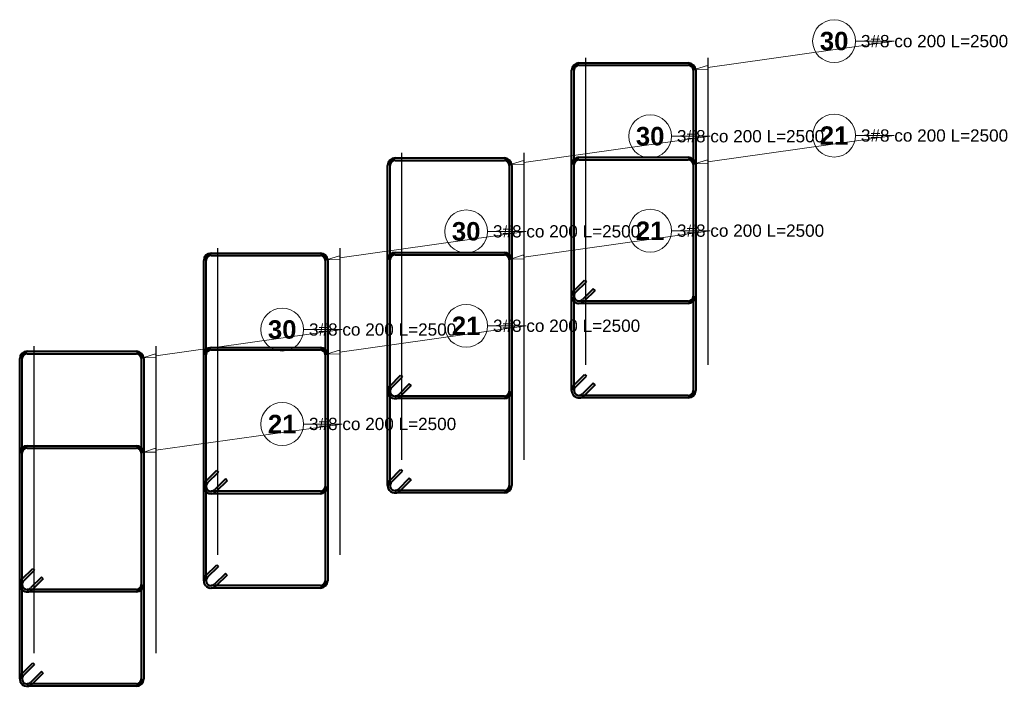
# Model space of a CAD drawing. Extents: x 40861 to 114399, y -71497 to -5875.
# Tile 40 of 45: x 95691 to 98902, y -8047 to -5875. Entities that reach past the tile are written whole.
import ezdxf

# ---------------------------------------------------------------- set-up
doc = ezdxf.new("R2010")
doc.units = 0
doc.header["$LTSCALE"] = 10
doc.header["$MEASUREMENT"] = 0
doc.layers.add('RCAD_kształt pręta', color=7, linetype='Continuous')
doc.layers.add('RCAD_opis kształtu pręta', color=7, linetype='Continuous')
doc.styles.add('style1', font='arial.ttf')
doc.styles.add('style3', font='arialbd.ttf')

msp = doc.modelspace()

# ---------------------------------------------------------------- hatches: boundary and pattern name
at = {"layer": 'RCAD_kształt pręta', "lineweight": 40, "true_color": 0x919191}
h = msp.add_hatch(color=252, dxfattribs=at)
edge = h.paths.add_edge_path(flags=0)
edge.add_line((97515.17915, -6015.2342), (97515.17915, -6023.2342))
edge.add_arc((97515.17915, -6039.2342), 16, 90, 180)
edge.add_line((97499.17915, -6039.2342), (97491.17915, -6039.2342))
edge.add_arc((97515.17915, -6039.2342), 24, 450, 540, ccw=False)
for points in [[(97515.17915, -6023.2342), (97515.17915, -6015.2342), (97871.72245, -6015.2342), (97871.72245, -6023.2342)], [(97499.17915, -6775.40975), (97491.17915, -6775.40975), (97491.17915, -6039.2342), (97499.17915, -6039.2342)], [(97887.72245, -6039.2342), (97895.72245, -6039.2342), (97895.72245, -6775.40975), (97887.72245, -6775.40975)], [(96915.17915, -6333.2342), (96915.17915, -6325.2342), (97271.72245, -6325.2342), (97271.72245, -6333.2342)], [(97515.17915, -6330.92253), (97515.17915, -6322.92253), (97871.72245, -6322.92253), (97871.72245, -6330.92253)], [(96899.17915, -7085.40975), (96891.17915, -7085.40975), (96891.17915, -6349.2342), (96899.17915, -6349.2342)], [(97287.72245, -6349.2342), (97295.72245, -6349.2342), (97295.72245, -7085.40975), (97287.72245, -7085.40975)], [(97499.17915, -7083.09808), (97491.17915, -7083.09808), (97491.17915, -6346.92253), (97499.17915, -6346.92253)], [(97887.72245, -6346.92253), (97895.72245, -6346.92253), (97895.72245, -7083.09808), (97887.72245, -7083.09808)], [(96315.17915, -6643.2342), (96315.17915, -6635.2342), (96671.72245, -6635.2342), (96671.72245, -6643.2342)], [(96915.17915, -6640.92253), (96915.17915, -6632.92253), (97271.72245, -6632.92253), (97271.72245, -6640.92253)], [(96299.17915, -7395.40975), (96291.17915, -7395.40975), (96291.17915, -6659.2342), (96299.17915, -6659.2342)], [(96687.72245, -6659.2342), (96695.72245, -6659.2342), (96695.72245, -7395.40975), (96687.72245, -7395.40975)], [(96899.17915, -7393.09808), (96891.17915, -7393.09808), (96891.17915, -6656.92253), (96899.17915, -6656.92253)], [(97287.72245, -6656.92253), (97295.72245, -6656.92253), (97295.72245, -7393.09808), (97287.72245, -7393.09808)], [(97503.86544, -6764.09604), (97498.20858, -6758.43919), (97533.56392, -6723.08385), (97539.22078, -6728.7407)], [(97561.84819, -6751.36812), (97567.50505, -6757.02497), (97532.14971, -6792.38031), (97526.49285, -6786.72346)], [(97871.72245, -6791.40975), (97871.72245, -6799.40975), (97515.17915, -6799.40975), (97515.17915, -6791.40975)], [(95715.17915, -6963.2342), (95715.17915, -6955.2342), (96071.72245, -6955.2342), (96071.72245, -6963.2342)], [(96299.17915, -7703.09808), (96291.17915, -7703.09808), (96291.17915, -6966.92253), (96299.17915, -6966.92253)], [(96315.17915, -6950.92253), (96315.17915, -6942.92253), (96671.72245, -6942.92253), (96671.72245, -6950.92253)], [(96687.72245, -6966.92253), (96695.72245, -6966.92253), (96695.72245, -7703.09808), (96687.72245, -7703.09808)], [(95699.17915, -7715.40975), (95691.17915, -7715.40975), (95691.17915, -6979.2342), (95699.17915, -6979.2342)], [(96087.72245, -6979.2342), (96095.72245, -6979.2342), (96095.72245, -7715.40975), (96087.72245, -7715.40975)], [(97503.86544, -7071.78437), (97498.20858, -7066.12752), (97533.56392, -7030.77218), (97539.22078, -7036.42903)], [(96903.86544, -7074.09604), (96898.20858, -7068.43919), (96933.56392, -7033.08385), (96939.22078, -7038.7407)], [(96961.84819, -7061.36812), (96967.50505, -7067.02497), (96932.14971, -7102.38031), (96926.49285, -7096.72346)], [(97561.84819, -7059.05645), (97567.50505, -7064.7133), (97532.14971, -7100.06864), (97526.49285, -7094.41179)], [(97271.72245, -7101.40975), (97271.72245, -7109.40975), (96915.17915, -7109.40975), (96915.17915, -7101.40975)], [(97871.72245, -7099.09808), (97871.72245, -7107.09808), (97515.17915, -7107.09808), (97515.17915, -7099.09808)], [(95699.17915, -8023.09808), (95691.17915, -8023.09808), (95691.17915, -7286.92253), (95699.17915, -7286.92253)], [(95715.17915, -7270.92253), (95715.17915, -7262.92253), (96071.72245, -7262.92253), (96071.72245, -7270.92253)], [(96087.72245, -7286.92253), (96095.72245, -7286.92253), (96095.72245, -8023.09808), (96087.72245, -8023.09808)], [(96303.86544, -7384.09604), (96298.20858, -7378.43919), (96333.56392, -7343.08385), (96339.22078, -7348.7407)], [(96903.86544, -7381.78437), (96898.20858, -7376.12752), (96933.56392, -7340.77218), (96939.22078, -7346.42903)], [(96361.84819, -7371.36812), (96367.50505, -7377.02497), (96332.14971, -7412.38031), (96326.49285, -7406.72346)], [(96961.84819, -7369.05645), (96967.50505, -7374.7133), (96932.14971, -7410.06864), (96926.49285, -7404.41179)], [(96671.72245, -7411.40975), (96671.72245, -7419.40975), (96315.17915, -7419.40975), (96315.17915, -7411.40975)], [(97271.72245, -7409.09808), (97271.72245, -7417.09808), (96915.17915, -7417.09808), (96915.17915, -7409.09808)], [(95703.86544, -7704.09604), (95698.20858, -7698.43919), (95733.56392, -7663.08385), (95739.22078, -7668.7407)], [(96303.86544, -7691.78437), (96298.20858, -7686.12752), (96333.56392, -7650.77218), (96339.22078, -7656.42903)], [(95761.84819, -7691.36812), (95767.50505, -7697.02497), (95732.14971, -7732.38031), (95726.49285, -7726.72346)], [(96361.84819, -7679.05645), (96367.50505, -7684.7133), (96332.14971, -7720.06864), (96326.49285, -7714.41179)], [(96071.72245, -7731.40975), (96071.72245, -7739.40975), (95715.17915, -7739.40975), (95715.17915, -7731.40975)], [(96671.72245, -7719.09808), (96671.72245, -7727.09808), (96315.17915, -7727.09808), (96315.17915, -7719.09808)], [(95703.86544, -8011.78437), (95698.20858, -8006.12752), (95733.56392, -7970.77218), (95739.22078, -7976.42903)], [(95761.84819, -7999.05645), (95767.50505, -8004.7133), (95732.14971, -8040.06864), (95726.49285, -8034.41179)], [(96071.72245, -8039.09808), (96071.72245, -8047.09808), (95715.17915, -8047.09808), (95715.17915, -8039.09808)]]:
    msp.add_hatch(color=252, dxfattribs=at).paths.add_polyline_path(points, flags=0)
h = msp.add_hatch(color=252, dxfattribs=at)
edge = h.paths.add_edge_path(flags=0)
edge.add_line((97895.72245, -6039.2342), (97887.72245, -6039.2342))
edge.add_arc((97871.72245, -6039.2342), 16, 0, 90)
edge.add_line((97871.72245, -6023.2342), (97871.72245, -6015.2342))
edge.add_arc((97871.72245, -6039.2342), 24, 360, 450, ccw=False)
h = msp.add_hatch(color=252, dxfattribs=at)
edge = h.paths.add_edge_path(flags=0)
edge.add_line((96915.17915, -6325.2342), (96915.17915, -6333.2342))
edge.add_arc((96915.17915, -6349.2342), 16, 90, 180)
edge.add_line((96899.17915, -6349.2342), (96891.17915, -6349.2342))
edge.add_arc((96915.17915, -6349.2342), 24, 450, 540, ccw=False)
h = msp.add_hatch(color=252, dxfattribs=at)
edge = h.paths.add_edge_path(flags=0)
edge.add_line((97295.72245, -6349.2342), (97287.72245, -6349.2342))
edge.add_arc((97271.72245, -6349.2342), 16, 0, 90)
edge.add_line((97271.72245, -6333.2342), (97271.72245, -6325.2342))
edge.add_arc((97271.72245, -6349.2342), 24, 360, 450, ccw=False)
h = msp.add_hatch(color=252, dxfattribs=at)
edge = h.paths.add_edge_path(flags=0)
edge.add_line((97515.17915, -6322.92253), (97515.17915, -6330.92253))
edge.add_arc((97515.17915, -6346.92253), 16, 90, 180)
edge.add_line((97499.17915, -6346.92253), (97491.17915, -6346.92253))
edge.add_arc((97515.17915, -6346.92253), 24, 450, 540, ccw=False)
h = msp.add_hatch(color=252, dxfattribs=at)
edge = h.paths.add_edge_path(flags=0)
edge.add_line((97895.72245, -6346.92253), (97887.72245, -6346.92253))
edge.add_arc((97871.72245, -6346.92253), 16, 0, 90)
edge.add_line((97871.72245, -6330.92253), (97871.72245, -6322.92253))
edge.add_arc((97871.72245, -6346.92253), 24, 360, 450, ccw=False)
h = msp.add_hatch(color=252, dxfattribs=at)
edge = h.paths.add_edge_path(flags=0)
edge.add_line((96315.17915, -6635.2342), (96315.17915, -6643.2342))
edge.add_arc((96315.17915, -6659.2342), 16, 90, 180)
edge.add_line((96299.17915, -6659.2342), (96291.17915, -6659.2342))
edge.add_arc((96315.17915, -6659.2342), 24, 450, 540, ccw=False)
h = msp.add_hatch(color=252, dxfattribs=at)
edge = h.paths.add_edge_path(flags=0)
edge.add_line((96695.72245, -6659.2342), (96687.72245, -6659.2342))
edge.add_arc((96671.72245, -6659.2342), 16, 0, 90)
edge.add_line((96671.72245, -6643.2342), (96671.72245, -6635.2342))
edge.add_arc((96671.72245, -6659.2342), 24, 360, 450, ccw=False)
h = msp.add_hatch(color=252, dxfattribs=at)
edge = h.paths.add_edge_path(flags=0)
edge.add_line((96915.17915, -6632.92253), (96915.17915, -6640.92253))
edge.add_arc((96915.17915, -6656.92253), 16, 90, 180)
edge.add_line((96899.17915, -6656.92253), (96891.17915, -6656.92253))
edge.add_arc((96915.17915, -6656.92253), 24, 450, 540, ccw=False)
h = msp.add_hatch(color=252, dxfattribs=at)
edge = h.paths.add_edge_path(flags=0)
edge.add_line((97295.72245, -6656.92253), (97287.72245, -6656.92253))
edge.add_arc((97271.72245, -6656.92253), 16, 0, 90)
edge.add_line((97271.72245, -6640.92253), (97271.72245, -6632.92253))
edge.add_arc((97271.72245, -6656.92253), 24, 360, 450, ccw=False)
h = msp.add_hatch(color=252, dxfattribs=at)
edge = h.paths.add_edge_path(flags=0)
edge.add_line((97498.20858, -6758.43919), (97503.86544, -6764.09604))
edge.add_arc((97515.17915, -6775.40975), 16, -225, -90)
edge.add_line((97515.17915, -6791.40975), (97515.17915, -6799.40975))
edge.add_arc((97515.17915, -6775.40975), 24, 135, 270, ccw=False)
h = msp.add_hatch(color=252, dxfattribs=at)
edge = h.paths.add_edge_path(flags=0)
edge.add_line((97491.17915, -6775.40975), (97499.17915, -6775.40975))
edge.add_arc((97515.17915, -6775.40975), 16, -180, -45)
edge.add_line((97526.49285, -6786.72346), (97532.14971, -6792.38031))
edge.add_arc((97515.17915, -6775.40975), 24, 180, 315, ccw=False)
h = msp.add_hatch(color=252, dxfattribs=at)
edge = h.paths.add_edge_path(flags=0)
edge.add_line((97871.72245, -6799.40975), (97871.72245, -6791.40975))
edge.add_arc((97871.72245, -6775.40975), 16, -90, 0)
edge.add_line((97887.72245, -6775.40975), (97895.72245, -6775.40975))
edge.add_arc((97871.72245, -6775.40975), 24, 270, 360, ccw=False)
h = msp.add_hatch(color=252, dxfattribs=at)
edge = h.paths.add_edge_path(flags=0)
edge.add_line((95715.17915, -6955.2342), (95715.17915, -6963.2342))
edge.add_arc((95715.17915, -6979.2342), 16, 90, 180)
edge.add_line((95699.17915, -6979.2342), (95691.17915, -6979.2342))
edge.add_arc((95715.17915, -6979.2342), 24, 450, 540, ccw=False)
h = msp.add_hatch(color=252, dxfattribs=at)
edge = h.paths.add_edge_path(flags=0)
edge.add_line((96095.72245, -6979.2342), (96087.72245, -6979.2342))
edge.add_arc((96071.72245, -6979.2342), 16, 0, 90)
edge.add_line((96071.72245, -6963.2342), (96071.72245, -6955.2342))
edge.add_arc((96071.72245, -6979.2342), 24, 360, 450, ccw=False)
h = msp.add_hatch(color=252, dxfattribs=at)
edge = h.paths.add_edge_path(flags=0)
edge.add_line((96315.17915, -6942.92253), (96315.17915, -6950.92253))
edge.add_arc((96315.17915, -6966.92253), 16, 90, 180)
edge.add_line((96299.17915, -6966.92253), (96291.17915, -6966.92253))
edge.add_arc((96315.17915, -6966.92253), 24, 450, 540, ccw=False)
h = msp.add_hatch(color=252, dxfattribs=at)
edge = h.paths.add_edge_path(flags=0)
edge.add_line((96695.72245, -6966.92253), (96687.72245, -6966.92253))
edge.add_arc((96671.72245, -6966.92253), 16, 0, 90)
edge.add_line((96671.72245, -6950.92253), (96671.72245, -6942.92253))
edge.add_arc((96671.72245, -6966.92253), 24, 360, 450, ccw=False)
h = msp.add_hatch(color=252, dxfattribs=at)
edge = h.paths.add_edge_path(flags=0)
edge.add_line((96898.20858, -7068.43919), (96903.86544, -7074.09604))
edge.add_arc((96915.17915, -7085.40975), 16, -225, -90)
edge.add_line((96915.17915, -7101.40975), (96915.17915, -7109.40975))
edge.add_arc((96915.17915, -7085.40975), 24, 135, 270, ccw=False)
h = msp.add_hatch(color=252, dxfattribs=at)
edge = h.paths.add_edge_path(flags=0)
edge.add_line((96891.17915, -7085.40975), (96899.17915, -7085.40975))
edge.add_arc((96915.17915, -7085.40975), 16, -180, -45)
edge.add_line((96926.49285, -7096.72346), (96932.14971, -7102.38031))
edge.add_arc((96915.17915, -7085.40975), 24, 180, 315, ccw=False)
h = msp.add_hatch(color=252, dxfattribs=at)
edge = h.paths.add_edge_path(flags=0)
edge.add_line((97271.72245, -7109.40975), (97271.72245, -7101.40975))
edge.add_arc((97271.72245, -7085.40975), 16, -90, 0)
edge.add_line((97287.72245, -7085.40975), (97295.72245, -7085.40975))
edge.add_arc((97271.72245, -7085.40975), 24, 270, 360, ccw=False)
h = msp.add_hatch(color=252, dxfattribs=at)
edge = h.paths.add_edge_path(flags=0)
edge.add_line((97498.20858, -7066.12752), (97503.86544, -7071.78437))
edge.add_arc((97515.17915, -7083.09808), 16, -225, -90)
edge.add_line((97515.17915, -7099.09808), (97515.17915, -7107.09808))
edge.add_arc((97515.17915, -7083.09808), 24, 135, 270, ccw=False)
h = msp.add_hatch(color=252, dxfattribs=at)
edge = h.paths.add_edge_path(flags=0)
edge.add_line((97491.17915, -7083.09808), (97499.17915, -7083.09808))
edge.add_arc((97515.17915, -7083.09808), 16, -180, -45)
edge.add_line((97526.49285, -7094.41179), (97532.14971, -7100.06864))
edge.add_arc((97515.17915, -7083.09808), 24, 180, 315, ccw=False)
h = msp.add_hatch(color=252, dxfattribs=at)
edge = h.paths.add_edge_path(flags=0)
edge.add_line((97871.72245, -7107.09808), (97871.72245, -7099.09808))
edge.add_arc((97871.72245, -7083.09808), 16, -90, 0)
edge.add_line((97887.72245, -7083.09808), (97895.72245, -7083.09808))
edge.add_arc((97871.72245, -7083.09808), 24, 270, 360, ccw=False)
h = msp.add_hatch(color=252, dxfattribs=at)
edge = h.paths.add_edge_path(flags=0)
edge.add_line((95715.17915, -7262.92253), (95715.17915, -7270.92253))
edge.add_arc((95715.17915, -7286.92253), 16, 90, 180)
edge.add_line((95699.17915, -7286.92253), (95691.17915, -7286.92253))
edge.add_arc((95715.17915, -7286.92253), 24, 450, 540, ccw=False)
h = msp.add_hatch(color=252, dxfattribs=at)
edge = h.paths.add_edge_path(flags=0)
edge.add_line((96095.72245, -7286.92253), (96087.72245, -7286.92253))
edge.add_arc((96071.72245, -7286.92253), 16, 0, 90)
edge.add_line((96071.72245, -7270.92253), (96071.72245, -7262.92253))
edge.add_arc((96071.72245, -7286.92253), 24, 360, 450, ccw=False)
h = msp.add_hatch(color=252, dxfattribs=at)
edge = h.paths.add_edge_path(flags=0)
edge.add_line((96298.20858, -7378.43919), (96303.86544, -7384.09604))
edge.add_arc((96315.17915, -7395.40975), 16, -225, -90)
edge.add_line((96315.17915, -7411.40975), (96315.17915, -7419.40975))
edge.add_arc((96315.17915, -7395.40975), 24, 135, 270, ccw=False)
h = msp.add_hatch(color=252, dxfattribs=at)
edge = h.paths.add_edge_path(flags=0)
edge.add_line((96898.20858, -7376.12752), (96903.86544, -7381.78437))
edge.add_arc((96915.17915, -7393.09808), 16, -225, -90)
edge.add_line((96915.17915, -7409.09808), (96915.17915, -7417.09808))
edge.add_arc((96915.17915, -7393.09808), 24, 135, 270, ccw=False)
h = msp.add_hatch(color=252, dxfattribs=at)
edge = h.paths.add_edge_path(flags=0)
edge.add_line((96291.17915, -7395.40975), (96299.17915, -7395.40975))
edge.add_arc((96315.17915, -7395.40975), 16, -180, -45)
edge.add_line((96326.49285, -7406.72346), (96332.14971, -7412.38031))
edge.add_arc((96315.17915, -7395.40975), 24, 180, 315, ccw=False)
h = msp.add_hatch(color=252, dxfattribs=at)
edge = h.paths.add_edge_path(flags=0)
edge.add_line((96671.72245, -7419.40975), (96671.72245, -7411.40975))
edge.add_arc((96671.72245, -7395.40975), 16, -90, 0)
edge.add_line((96687.72245, -7395.40975), (96695.72245, -7395.40975))
edge.add_arc((96671.72245, -7395.40975), 24, 270, 360, ccw=False)
h = msp.add_hatch(color=252, dxfattribs=at)
edge = h.paths.add_edge_path(flags=0)
edge.add_line((96891.17915, -7393.09808), (96899.17915, -7393.09808))
edge.add_arc((96915.17915, -7393.09808), 16, -180, -45)
edge.add_line((96926.49285, -7404.41179), (96932.14971, -7410.06864))
edge.add_arc((96915.17915, -7393.09808), 24, 180, 315, ccw=False)
h = msp.add_hatch(color=252, dxfattribs=at)
edge = h.paths.add_edge_path(flags=0)
edge.add_line((97271.72245, -7417.09808), (97271.72245, -7409.09808))
edge.add_arc((97271.72245, -7393.09808), 16, -90, 0)
edge.add_line((97287.72245, -7393.09808), (97295.72245, -7393.09808))
edge.add_arc((97271.72245, -7393.09808), 24, 270, 360, ccw=False)
h = msp.add_hatch(color=252, dxfattribs=at)
edge = h.paths.add_edge_path(flags=0)
edge.add_line((95698.20858, -7698.43919), (95703.86544, -7704.09604))
edge.add_arc((95715.17915, -7715.40975), 16, -225, -90)
edge.add_line((95715.17915, -7731.40975), (95715.17915, -7739.40975))
edge.add_arc((95715.17915, -7715.40975), 24, 135, 270, ccw=False)
h = msp.add_hatch(color=252, dxfattribs=at)
edge = h.paths.add_edge_path(flags=0)
edge.add_line((96298.20858, -7686.12752), (96303.86544, -7691.78437))
edge.add_arc((96315.17915, -7703.09808), 16, -225, -90)
edge.add_line((96315.17915, -7719.09808), (96315.17915, -7727.09808))
edge.add_arc((96315.17915, -7703.09808), 24, 135, 270, ccw=False)
h = msp.add_hatch(color=252, dxfattribs=at)
edge = h.paths.add_edge_path(flags=0)
edge.add_line((96291.17915, -7703.09808), (96299.17915, -7703.09808))
edge.add_arc((96315.17915, -7703.09808), 16, -180, -45)
edge.add_line((96326.49285, -7714.41179), (96332.14971, -7720.06864))
edge.add_arc((96315.17915, -7703.09808), 24, 180, 315, ccw=False)
h = msp.add_hatch(color=252, dxfattribs=at)
edge = h.paths.add_edge_path(flags=0)
edge.add_line((96671.72245, -7727.09808), (96671.72245, -7719.09808))
edge.add_arc((96671.72245, -7703.09808), 16, -90, 0)
edge.add_line((96687.72245, -7703.09808), (96695.72245, -7703.09808))
edge.add_arc((96671.72245, -7703.09808), 24, 270, 360, ccw=False)
h = msp.add_hatch(color=252, dxfattribs=at)
edge = h.paths.add_edge_path(flags=0)
edge.add_line((95691.17915, -7715.40975), (95699.17915, -7715.40975))
edge.add_arc((95715.17915, -7715.40975), 16, -180, -45)
edge.add_line((95726.49285, -7726.72346), (95732.14971, -7732.38031))
edge.add_arc((95715.17915, -7715.40975), 24, 180, 315, ccw=False)
h = msp.add_hatch(color=252, dxfattribs=at)
edge = h.paths.add_edge_path(flags=0)
edge.add_line((96071.72245, -7739.40975), (96071.72245, -7731.40975))
edge.add_arc((96071.72245, -7715.40975), 16, -90, 0)
edge.add_line((96087.72245, -7715.40975), (96095.72245, -7715.40975))
edge.add_arc((96071.72245, -7715.40975), 24, 270, 360, ccw=False)
h = msp.add_hatch(color=252, dxfattribs=at)
edge = h.paths.add_edge_path(flags=0)
edge.add_line((95698.20858, -8006.12752), (95703.86544, -8011.78437))
edge.add_arc((95715.17915, -8023.09808), 16, -225, -90)
edge.add_line((95715.17915, -8039.09808), (95715.17915, -8047.09808))
edge.add_arc((95715.17915, -8023.09808), 24, 135, 270, ccw=False)
h = msp.add_hatch(color=252, dxfattribs=at)
edge = h.paths.add_edge_path(flags=0)
edge.add_line((95691.17915, -8023.09808), (95699.17915, -8023.09808))
edge.add_arc((95715.17915, -8023.09808), 16, -180, -45)
edge.add_line((95726.49285, -8034.41179), (95732.14971, -8040.06864))
edge.add_arc((95715.17915, -8023.09808), 24, 180, 315, ccw=False)
h = msp.add_hatch(color=252, dxfattribs=at)
edge = h.paths.add_edge_path(flags=0)
edge.add_line((96071.72245, -8047.09808), (96071.72245, -8039.09808))
edge.add_arc((96071.72245, -8023.09808), 16, -90, 0)
edge.add_line((96087.72245, -8023.09808), (96095.72245, -8023.09808))
edge.add_arc((96071.72245, -8023.09808), 24, 270, 360, ccw=False)

# ---------------------------------------------------------------- linework, layer by layer
for points in [[(97536.76419, -5998.9265), (97536.76419, -6998.9265)], [(97936.76419, -6998.9265), (97936.76419, -5998.9265)], [(96936.76419, -6308.9265), (96936.76419, -7308.9265)], [(97336.76419, -7308.9265), (97336.76419, -6308.9265)], [(96336.76419, -6618.9265), (96336.76419, -7618.9265)], [(96736.76419, -7618.9265), (96736.76419, -6618.9265)], [(95736.76419, -6938.9265), (95736.76419, -7938.9265)], [(96136.76419, -7938.9265), (96136.76419, -6938.9265)]]:
    msp.add_lwpolyline(points)
at = {"layer": 'RCAD_kształt pręta', "color": 4, "lineweight": 40}
for p, q in [((97515.17915, -6015.2342), (97871.72245, -6015.2342)), ((97515.17915, -6023.2342), (97871.72245, -6023.2342)), ((97491.17915, -6775.40975), (97491.17915, -6039.2342)), ((97499.17915, -6775.40975), (97499.17915, -6039.2342)), ((97887.72245, -6039.2342), (97887.72245, -6775.40975)), ((97895.72245, -6039.2342), (97895.72245, -6775.40975)), ((96915.17915, -6325.2342), (97271.72245, -6325.2342)), ((97515.17915, -6322.92253), (97871.72245, -6322.92253)), ((96891.17915, -7085.40975), (96891.17915, -6349.2342)), ((96899.17915, -7085.40975), (96899.17915, -6349.2342)), ((96915.17915, -6333.2342), (97271.72245, -6333.2342)), ((97287.72245, -6349.2342), (97287.72245, -7085.40975)), ((97295.72245, -6349.2342), (97295.72245, -7085.40975)), ((97491.17915, -7083.09808), (97491.17915, -6346.92253)), ((97499.17915, -7083.09808), (97499.17915, -6346.92253)), ((97515.17915, -6330.92253), (97871.72245, -6330.92253)), ((97887.72245, -6346.92253), (97887.72245, -7083.09808)), ((97895.72245, -6346.92253), (97895.72245, -7083.09808)), ((96315.17915, -6635.2342), (96671.72245, -6635.2342)), ((96315.17915, -6643.2342), (96671.72245, -6643.2342)), ((96915.17915, -6632.92253), (97271.72245, -6632.92253)), ((96915.17915, -6640.92253), (97271.72245, -6640.92253)), ((96291.17915, -7395.40975), (96291.17915, -6659.2342)), ((96299.17915, -7395.40975), (96299.17915, -6659.2342)), ((96687.72245, -6659.2342), (96687.72245, -7395.40975)), ((96695.72245, -6659.2342), (96695.72245, -7395.40975)), ((96891.17915, -7393.09808), (96891.17915, -6656.92253)), ((96899.17915, -7393.09808), (96899.17915, -6656.92253)), ((97287.72245, -6656.92253), (97287.72245, -7393.09808)), ((97295.72245, -6656.92253), (97295.72245, -7393.09808)), ((97498.20858, -6758.43919), (97533.56392, -6723.08385)), ((97503.86544, -6764.09604), (97539.22078, -6728.7407)), ((97533.56392, -6723.08385), (97539.22078, -6728.7407)), ((97561.84819, -6751.36812), (97526.49285, -6786.72346)), ((97567.50505, -6757.02497), (97532.14971, -6792.38031)), ((97567.50505, -6757.02497), (97561.84819, -6751.36812)), ((97871.72245, -6791.40975), (97515.17915, -6791.40975)), ((97871.72245, -6799.40975), (97515.17915, -6799.40975)), ((95715.17915, -6955.2342), (96071.72245, -6955.2342)), ((95715.17915, -6963.2342), (96071.72245, -6963.2342)), ((96291.17915, -7703.09808), (96291.17915, -6966.92253)), ((96299.17915, -7703.09808), (96299.17915, -6966.92253)), ((96315.17915, -6942.92253), (96671.72245, -6942.92253)), ((96315.17915, -6950.92253), (96671.72245, -6950.92253)), ((96687.72245, -6966.92253), (96687.72245, -7703.09808)), ((96695.72245, -6966.92253), (96695.72245, -7703.09808)), ((95691.17915, -7715.40975), (95691.17915, -6979.2342)), ((95699.17915, -7715.40975), (95699.17915, -6979.2342)), ((96087.72245, -6979.2342), (96087.72245, -7715.40975)), ((96095.72245, -6979.2342), (96095.72245, -7715.40975)), ((97498.20858, -7066.12752), (97533.56392, -7030.77218)), ((97533.56392, -7030.77218), (97539.22078, -7036.42903)), ((96898.20858, -7068.43919), (96933.56392, -7033.08385)), ((96903.86544, -7074.09604), (96939.22078, -7038.7407)), ((96961.84819, -7061.36812), (96926.49285, -7096.72346)), ((96933.56392, -7033.08385), (96939.22078, -7038.7407)), ((96967.50505, -7067.02497), (96961.84819, -7061.36812)), ((97503.86544, -7071.78437), (97539.22078, -7036.42903)), ((97561.84819, -7059.05645), (97526.49285, -7094.41179)), ((97567.50505, -7064.7133), (97561.84819, -7059.05645)), ((96967.50505, -7067.02497), (96932.14971, -7102.38031)), ((97567.50505, -7064.7133), (97532.14971, -7100.06864)), ((97271.72245, -7101.40975), (96915.17915, -7101.40975)), ((97271.72245, -7109.40975), (96915.17915, -7109.40975)), ((97871.72245, -7099.09808), (97515.17915, -7099.09808)), ((97871.72245, -7107.09808), (97515.17915, -7107.09808)), ((95691.17915, -8023.09808), (95691.17915, -7286.92253)), ((95699.17915, -8023.09808), (95699.17915, -7286.92253)), ((95715.17915, -7262.92253), (96071.72245, -7262.92253)), ((95715.17915, -7270.92253), (96071.72245, -7270.92253)), ((96087.72245, -7286.92253), (96087.72245, -8023.09808)), ((96095.72245, -7286.92253), (96095.72245, -8023.09808)), ((96298.20858, -7378.43919), (96333.56392, -7343.08385)), ((96303.86544, -7384.09604), (96339.22078, -7348.7407)), ((96333.56392, -7343.08385), (96339.22078, -7348.7407)), ((96898.20858, -7376.12752), (96933.56392, -7340.77218)), ((96903.86544, -7381.78437), (96939.22078, -7346.42903)), ((96933.56392, -7340.77218), (96939.22078, -7346.42903)), ((96361.84819, -7371.36812), (96326.49285, -7406.72346)), ((96367.50505, -7377.02497), (96332.14971, -7412.38031)), ((96367.50505, -7377.02497), (96361.84819, -7371.36812)), ((96961.84819, -7369.05645), (96926.49285, -7404.41179)), ((96967.50505, -7374.7133), (96932.14971, -7410.06864)), ((96967.50505, -7374.7133), (96961.84819, -7369.05645)), ((96671.72245, -7411.40975), (96315.17915, -7411.40975)), ((97271.72245, -7409.09808), (96915.17915, -7409.09808)), ((97271.72245, -7417.09808), (96915.17915, -7417.09808)), ((96671.72245, -7419.40975), (96315.17915, -7419.40975)), ((95698.20858, -7698.43919), (95733.56392, -7663.08385)), ((95703.86544, -7704.09604), (95739.22078, -7668.7407)), ((95733.56392, -7663.08385), (95739.22078, -7668.7407)), ((96298.20858, -7686.12752), (96333.56392, -7650.77218)), ((96303.86544, -7691.78437), (96339.22078, -7656.42903)), ((96333.56392, -7650.77218), (96339.22078, -7656.42903)), ((95761.84819, -7691.36812), (95726.49285, -7726.72346)), ((95767.50505, -7697.02497), (95732.14971, -7732.38031)), ((95767.50505, -7697.02497), (95761.84819, -7691.36812)), ((96361.84819, -7679.05645), (96326.49285, -7714.41179)), ((96367.50505, -7684.7133), (96332.14971, -7720.06864)), ((96367.50505, -7684.7133), (96361.84819, -7679.05645)), ((96071.72245, -7731.40975), (95715.17915, -7731.40975)), ((96671.72245, -7719.09808), (96315.17915, -7719.09808)), ((96671.72245, -7727.09808), (96315.17915, -7727.09808)), ((96071.72245, -7739.40975), (95715.17915, -7739.40975)), ((95698.20858, -8006.12752), (95733.56392, -7970.77218)), ((95703.86544, -8011.78437), (95739.22078, -7976.42903)), ((95733.56392, -7970.77218), (95739.22078, -7976.42903)), ((95761.84819, -7999.05645), (95726.49285, -8034.41179)), ((95767.50505, -8004.7133), (95732.14971, -8040.06864)), ((95767.50505, -8004.7133), (95761.84819, -7999.05645)), ((96071.72245, -8039.09808), (95715.17915, -8039.09808)), ((96071.72245, -8047.09808), (95715.17915, -8047.09808))]:
    msp.add_line(p, q, dxfattribs=at)
for centre, radius, start, end in [((97515.17915, -6039.2342), 24, 90, 180), ((97515.17915, -6039.2342), 16, 90, 180), ((97871.72245, -6039.2342), 24, 0, 90), ((97871.72245, -6039.2342), 16, 0, 90), ((96915.17915, -6349.2342), 24, 90, 180), ((97271.72245, -6349.2342), 24, 0, 90), ((97515.17915, -6346.92253), 24, 90, 180), ((97871.72245, -6346.92253), 24, 0, 90), ((96915.17915, -6349.2342), 16, 90, 180), ((97271.72245, -6349.2342), 16, 0, 90), ((97515.17915, -6346.92253), 16, 90, 180), ((97871.72245, -6346.92253), 16, 0, 90), ((96315.17915, -6659.2342), 24, 90, 180), ((96315.17915, -6659.2342), 16, 90, 180), ((96671.72245, -6659.2342), 24, 0, 90), ((96671.72245, -6659.2342), 16, 0, 90), ((96915.17915, -6656.92253), 24, 90, 180), ((96915.17915, -6656.92253), 16, 90, 180), ((97271.72245, -6656.92253), 24, 0, 90), ((97271.72245, -6656.92253), 16, 0, 90), ((97515.17915, -6775.40975), 24, 135, 270), ((97515.17915, -6775.40975), 24, 180, 315), ((97515.17915, -6775.40975), 16, 135, 270), ((97515.17915, -6775.40975), 16, 180, 315), ((97871.72245, -6775.40975), 16, 270, 0), ((97871.72245, -6775.40975), 24, 270, 0), ((95715.17915, -6979.2342), 24, 90, 180), ((95715.17915, -6979.2342), 16, 90, 180), ((96071.72245, -6979.2342), 24, 0, 90), ((96071.72245, -6979.2342), 16, 0, 90), ((96315.17915, -6966.92253), 24, 90, 180), ((96315.17915, -6966.92253), 16, 90, 180), ((96671.72245, -6966.92253), 24, 0, 90), ((96671.72245, -6966.92253), 16, 0, 90), ((96915.17915, -7085.40975), 24, 135, 270), ((96915.17915, -7085.40975), 24, 180, 315), ((96915.17915, -7085.40975), 16, 135, 270), ((96915.17915, -7085.40975), 16, 180, 315), ((97271.72245, -7085.40975), 16, 270, 0), ((97271.72245, -7085.40975), 24, 270, 0), ((97515.17915, -7083.09808), 24, 135, 270), ((97515.17915, -7083.09808), 24, 180, 315), ((97515.17915, -7083.09808), 16, 135, 270), ((97515.17915, -7083.09808), 16, 180, 315), ((97871.72245, -7083.09808), 16, 270, 0), ((97871.72245, -7083.09808), 24, 270, 0), ((95715.17915, -7286.92253), 24, 90, 180), ((95715.17915, -7286.92253), 16, 90, 180), ((96071.72245, -7286.92253), 24, 0, 90), ((96071.72245, -7286.92253), 16, 0, 90), ((96315.17915, -7395.40975), 24, 135, 270), ((96315.17915, -7395.40975), 16, 135, 270), ((96915.17915, -7393.09808), 24, 135, 270), ((96915.17915, -7393.09808), 16, 135, 270), ((96315.17915, -7395.40975), 24, 180, 315), ((96315.17915, -7395.40975), 16, 180, 315), ((96671.72245, -7395.40975), 16, 270, 0), ((96671.72245, -7395.40975), 24, 270, 0), ((96915.17915, -7393.09808), 24, 180, 315), ((96915.17915, -7393.09808), 16, 180, 315), ((97271.72245, -7393.09808), 16, 270, 0), ((97271.72245, -7393.09808), 24, 270, 0), ((95715.17915, -7715.40975), 24, 135, 270), ((95715.17915, -7715.40975), 16, 135, 270), ((96315.17915, -7703.09808), 24, 135, 270), ((96315.17915, -7703.09808), 24, 180, 315), ((96315.17915, -7703.09808), 16, 135, 270), ((96315.17915, -7703.09808), 16, 180, 315), ((96671.72245, -7703.09808), 16, 270, 0), ((96671.72245, -7703.09808), 24, 270, 0), ((95715.17915, -7715.40975), 24, 180, 315), ((95715.17915, -7715.40975), 16, 180, 315), ((96071.72245, -7715.40975), 16, 270, 0), ((96071.72245, -7715.40975), 24, 270, 0), ((95715.17915, -8023.09808), 24, 135, 270), ((95715.17915, -8023.09808), 24, 180, 315), ((95715.17915, -8023.09808), 16, 135, 270), ((95715.17915, -8023.09808), 16, 180, 315), ((96071.72245, -8023.09808), 16, 270, 0), ((96071.72245, -8023.09808), 24, 270, 0)]:
    msp.add_arc(centre, radius, start, end, dxfattribs=at)
at = {"layer": 'RCAD_opis kształtu pręta', "color": 8, "lineweight": 0}
for p, q in [((98543.00551, -5944.60951), (97935.09593, -6030.30102)), ((98543.00551, -5944.60951), (98417.23917, -5944.60951)), ((97895.48751, -6035.88426), (97934.16539, -6023.69961)), ((97936.02647, -6036.90242), (97895.48751, -6035.88426)), ((97936.02647, -6036.90242), (97934.16539, -6023.69961)), ((97943.00551, -6254.60951), (97335.09593, -6340.30102)), ((97943.00551, -6254.60951), (97817.23917, -6254.60951)), ((98543.00551, -6252.29784), (97935.09593, -6337.98934)), ((98543.00551, -6252.29784), (98417.23917, -6252.29784)), ((97295.48751, -6345.88426), (97334.16539, -6333.69961)), ((97336.02647, -6346.90242), (97295.48751, -6345.88426)), ((97336.02647, -6346.90242), (97334.16539, -6333.69961)), ((97895.48751, -6343.57259), (97934.16539, -6331.38794)), ((97936.02647, -6344.59075), (97895.48751, -6343.57259)), ((97936.02647, -6344.59075), (97934.16539, -6331.38794)), ((97343.00551, -6564.60951), (96735.09593, -6650.30102)), ((97343.00551, -6564.60951), (97217.23917, -6564.60951)), ((97943.00551, -6562.29784), (97335.09593, -6647.98934)), ((97943.00551, -6562.29784), (97817.23917, -6562.29784)), ((96695.48751, -6655.88426), (96734.16539, -6643.69961)), ((96736.02647, -6656.90242), (96734.16539, -6643.69961)), ((97295.48751, -6653.57259), (97334.16539, -6641.38794)), ((97336.02647, -6654.59075), (97334.16539, -6641.38794)), ((96736.02647, -6656.90242), (96695.48751, -6655.88426)), ((97336.02647, -6654.59075), (97295.48751, -6653.57259)), ((96743.00551, -6884.60951), (96135.09593, -6970.30102)), ((96743.00551, -6884.60951), (96617.23917, -6884.60951)), ((97343.00551, -6872.29784), (96735.09593, -6957.98934)), ((97343.00551, -6872.29784), (97217.23917, -6872.29784)), ((96095.48751, -6975.88426), (96134.16539, -6963.69961)), ((96136.02647, -6976.90242), (96134.16539, -6963.69961)), ((96695.48751, -6963.57259), (96734.16539, -6951.38794)), ((96736.02647, -6964.59075), (96695.48751, -6963.57259)), ((96736.02647, -6964.59075), (96734.16539, -6951.38794)), ((96136.02647, -6976.90242), (96095.48751, -6975.88426)), ((96743.00551, -7192.29784), (96135.09593, -7277.98934)), ((96743.00551, -7192.29784), (96617.23917, -7192.29784)), ((96095.48751, -7283.57259), (96134.16539, -7271.38794)), ((96136.02647, -7284.59075), (96095.48751, -7283.57259)), ((96136.02647, -7284.59075), (96134.16539, -7271.38794))]:
    msp.add_line(p, q, dxfattribs=at)
for centre in [(98347.23917, -5944.60951), (97747.23917, -6254.60951), (98347.23917, -6252.29784), (97147.23917, -6564.60951), (97747.23917, -6562.29784), (97147.23917, -6872.29784), (96547.23917, -6884.60951), (96547.23917, -7192.29784)]:
    msp.add_circle(centre, 70, dxfattribs=at)

# ---------------------------------------------------------------- texts
at = {"layer": 'RCAD_opis kształtu pręta', "color": 1, "lineweight": 40, "attachment_point": 5}
for s, insert, char_height, style in [('30', (98347.23917, -5944.60951), 60, 'style3'), ('3#8 co 200 L=2500', (98674.76987, -5944.60951), 40, 'style1'), ('30', (97747.23917, -6254.60951), 60, 'style3'), ('3#8 co 200 L=2500', (98074.76987, -6254.60951), 40, 'style1'), ('21', (98347.23917, -6252.29784), 60, 'style3'), ('3#8 co 200 L=2500', (98674.76987, -6252.29784), 40, 'style1'), ('30', (97147.23917, -6564.60951), 60, 'style3'), ('3#8 co 200 L=2500', (97474.76987, -6564.60951), 40, 'style1'), ('21', (97747.23917, -6562.29784), 60, 'style3'), ('3#8 co 200 L=2500', (98074.76987, -6562.29784), 40, 'style1'), ('21', (97147.23917, -6872.29784), 60, 'style3'), ('30', (96547.23917, -6884.60951), 60, 'style3'), ('3#8 co 200 L=2500', (96874.76987, -6884.60951), 40, 'style1'), ('3#8 co 200 L=2500', (97474.76987, -6872.29784), 40, 'style1'), ('21', (96547.23917, -7192.29784), 60, 'style3'), ('3#8 co 200 L=2500', (96874.76987, -7192.29784), 40, 'style1')]:
    msp.add_mtext(s, dxfattribs=dict(at, insert=insert, char_height=char_height, style=style))

doc.saveas('drawing.dxf')
